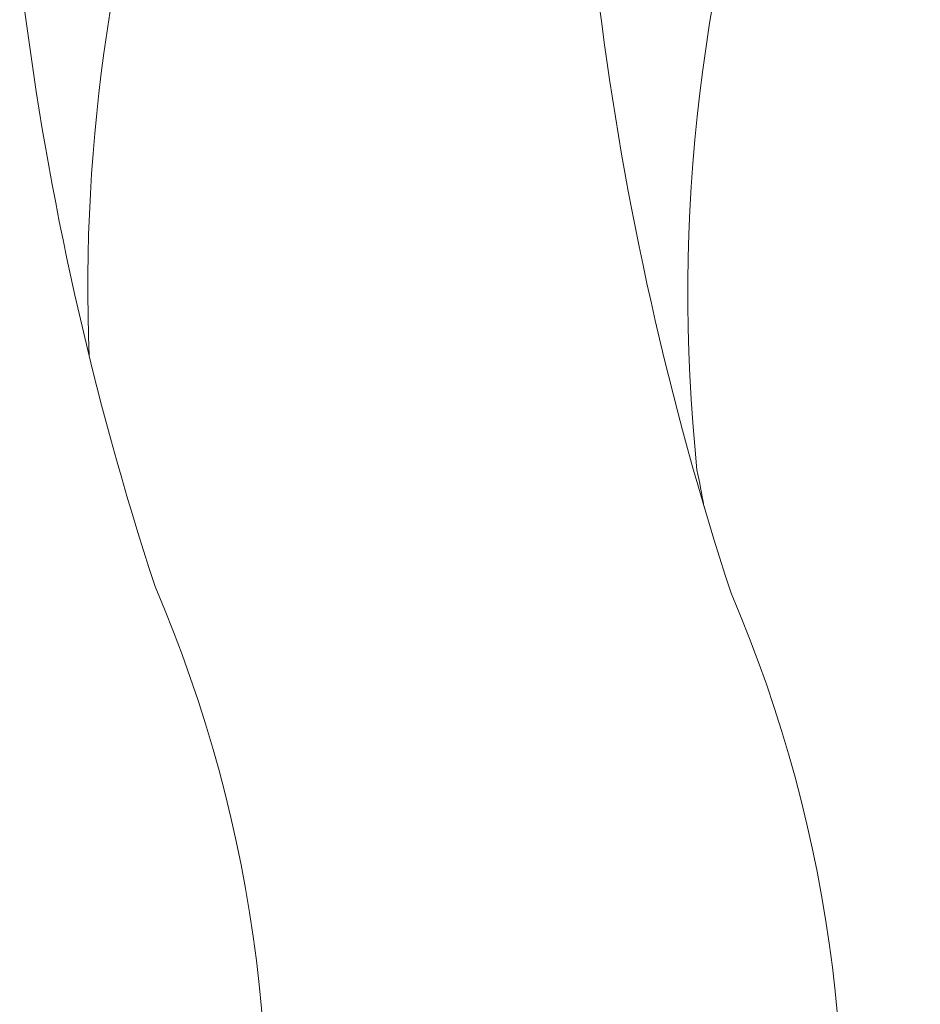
# Model space of a CAD drawing. Header units: metres. Extents: x 779 to 7046, y -512 to 9570.
# Tile 173 of 256: x 2482.95 to 2485.43, y -213.87 to -211.16. Entities that reach past the tile are written whole.
import ezdxf

# ---------------------------------------------------------------- set-up
doc = ezdxf.new("R2010")
doc.units = ezdxf.units.M
doc.linetypes.add('CIĄGłA', pattern=[0])
doc.layers.add('PDF _Geometria', color=7, linetype='Continuous')
doc.layers.add('ZP_Zieleń', color=252, linetype='Continuous', lineweight=5)

# ---------------------------------------------------------------- blocks, each defined once
blk = doc.blocks.new('B-B')
at = {"layer": 'ZP_Zieleń', "linetype": 'CIĄGłA'}
for points in [[(26.748, -78.2691, -0.095466), (28.5187, -78.2082, 0.05564), (29.8807, -78.1359, -0.350731), (30.4295, -78.391, -0.133833), (30.395, -78.5429, -0.220952), (29.5756, -79.1216, 0.0963), (26.4301, -80.1242, -0.14155), (24.4195, -80.7641, 0.057707), (22.7298, -81.0068, -0.296754), (20.7003, -80.5418, -0.147159), (20.6342, -80.4138), (20.5817, -80.1317, -0.306794), (20.6938, -79.8747), (21.2945, -79.4945)], [(27.0203, -79.83, -0.095436), (28.7905, -79.7692, 0.05564), (30.1525, -79.6969, -0.350731), (30.7013, -79.952, -0.133833), (30.6668, -80.1039, -0.220952), (29.8474, -80.6826, 0.0963), (26.7019, -81.6852, -0.14155), (24.6913, -82.3251, 0.057707), (23.0016, -82.5678, -0.296754), (20.9721, -82.1028, -0.147159), (20.9061, -81.9748), (20.8535, -81.6927, -0.306794), (20.9656, -81.4357), (21.5665, -81.0554)], [(26.924, -81.5678, 0.004607), (27.0185, -81.5306, -0.111333), (29.0737, -81.3953, 0.05564), (30.4356, -81.3229, -0.350731), (30.9844, -81.5781, -0.133833), (30.9499, -81.7299, -0.220952), (30.1305, -82.3087, 0.0963), (26.985, -83.3113, -0.14155), (24.9744, -83.9512, 0.057707), (23.2847, -84.1939, -0.296754), (21.2553, -83.7289, -0.147159), (21.1892, -83.6009), (21.1367, -83.3188, -0.306794), (21.2488, -83.0618), (21.9201, -82.6369)]]:
    blk.add_lwpolyline(points, format="xyb", dxfattribs=at)

msp = doc.modelspace()

# ---------------------------------------------------------------- block references
at = {"layer": 'PDF _Geometria', "linetype": 'CIĄGłA', "rotation": 79.44877770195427}
msp.add_blockref('B-B', (2399.7141, -224.034, 10.04), dxfattribs=at)

doc.saveas('drawing.dxf')
